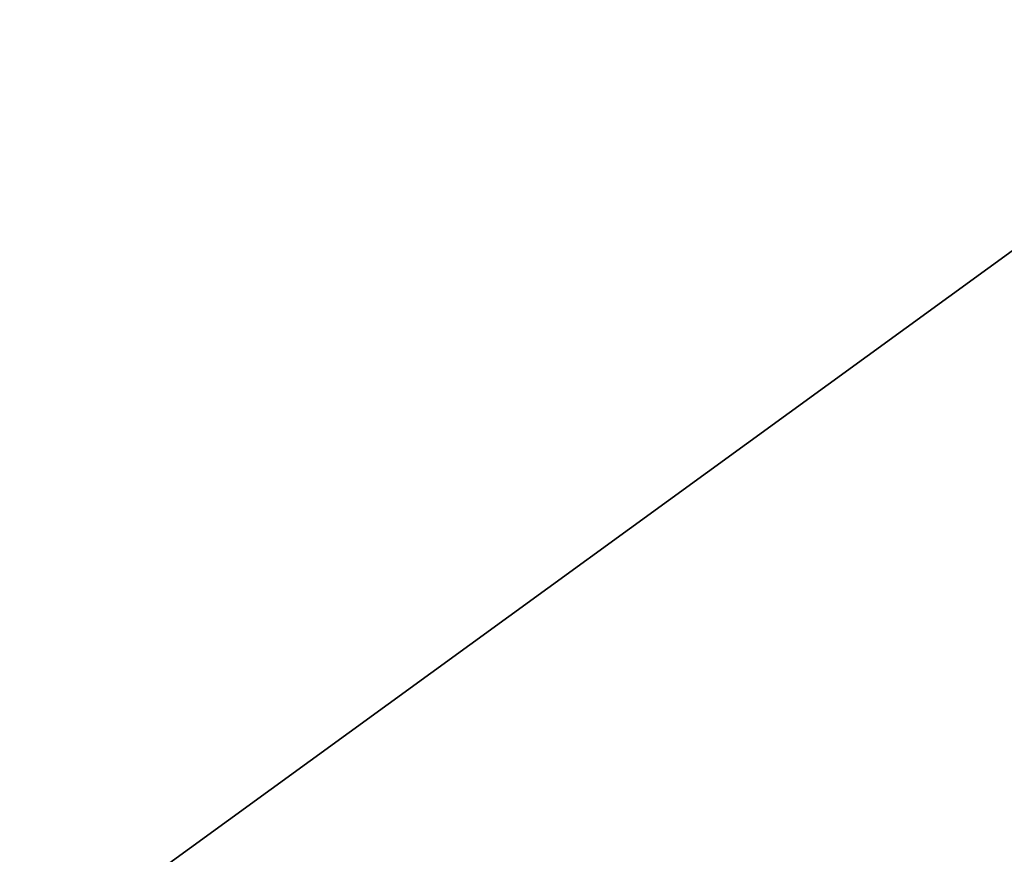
# Model space of a CAD drawing. Header units: centimetres. Extents: x -20.5 to 20.5, y -20.5 to 20.5.
# Tile 159 of 256: x -1.67801 to -1.67609, y 0.78108 to 0.78271. Entities that reach past the tile are written whole.
import ezdxf

# ---------------------------------------------------------------- set-up
doc = ezdxf.new("R2010")
doc.units = ezdxf.units.CM
doc.header["$LTSCALE"] = 2.54
doc.layers.get('0').update_dxf_attribs({"true_color": 0xff5454})
doc.layers.add('CHROM', color=7, linetype='Continuous', true_color=0x777799)
doc.layers.add('USZCZELKI', color=7, linetype='Continuous', true_color=0x009987)

# ---------------------------------------------------------------- blocks, each defined once
blk = doc.blocks.new('Grupuj#4')
at = {"color": 0}
blk.add_line((0.7257354, 1.566416, 3.9), (2.1608819, 2.609111, 3.6769454), dxfattribs=at)
blk.add_line((0.7257354, 1.566416, 3.9), (2.1608819, 2.609111, 3.6769454), dxfattribs=at)
blk = doc.blocks.new('R__nica#1')
at = {"color": 0}
blk.add_blockref('Grupuj#4', (0, 0), dxfattribs=at)
blk = doc.blocks.new('OuterShell')
at = {"color": 0}
for p, q in [((1.8269313, 2.4337572, 13.0947334), (2.3796595, 2.8353378, 13.2099554)), ((1.8269313, 2.4337572, 13.0947334), (2.3796595, 2.8353378, 13.2099554)), ((2.372715, 2.8302923, 12.765091), (1.8269313, 2.4337572, 12.6882164)), ((2.372715, 2.8302923, 12.765091), (1.8269313, 2.4337572, 12.6882164))]:
    blk.add_line(p, q, dxfattribs=at)
blk = doc.blocks.new('Grupuj#2')
at = {"color": 250, "true_color": 0x262626}
for p, q in [((0.4523083, 0.9762551, 1.3), (0.6950134, 1.1525907, 1.35)), ((0.6950134, 1.1525907, 1.15), (0.4523083, 0.9762551, 1.2)), ((0.4523083, 0.9762551, 1.3), (0.6950134, 1.1525907, 1.35)), ((0.6950134, 1.1525907, 1.15), (0.4523083, 0.9762551, 1.2))]:
    blk.add_line(p, q, dxfattribs=at)
blk = doc.blocks.new('Oltens Halsa korek do umywalki klik klak okr_g_y z przelewem G1 1_4 chrom 05101100')
at = {"layer": 'CHROM', "color": 253, "true_color": 0x999999}
for name, p in [('OuterShell', (0, 0, 0.2638686)), ('R__nica#1', (0.2460185, 0.2460185, 7.9663059))]:
    blk.add_blockref(name, p, dxfattribs=at)
at = {"layer": 'USZCZELKI', "color": 253, "true_color": 0x999999}
blk.add_blockref('Grupuj#2', (1.6777016, 1.6777016, 11.2301746), dxfattribs=at)
blk = doc.blocks.new('Oltens Susa umywalka wisz_ca 50x41 cm z pow_ok_ SmartClean bia_a 41903000')
at = {"color": 0}
blk.add_blockref('Oltens Halsa korek do umywalki klik klak okr_g_y z przelewem G1 1_4 chrom 05101100', (16.4539815, 18.4539815, -8.8663059), dxfattribs=at)

msp = doc.modelspace()

# ---------------------------------------------------------------- block references
at = {"color": 0}
msp.add_blockref('Oltens Susa umywalka wisz_ca 50x41 cm z pow_ok_ SmartClean bia_a 41903000', (-20.5, -20.5, -2.4487813), dxfattribs=at)

doc.saveas('drawing.dxf')
